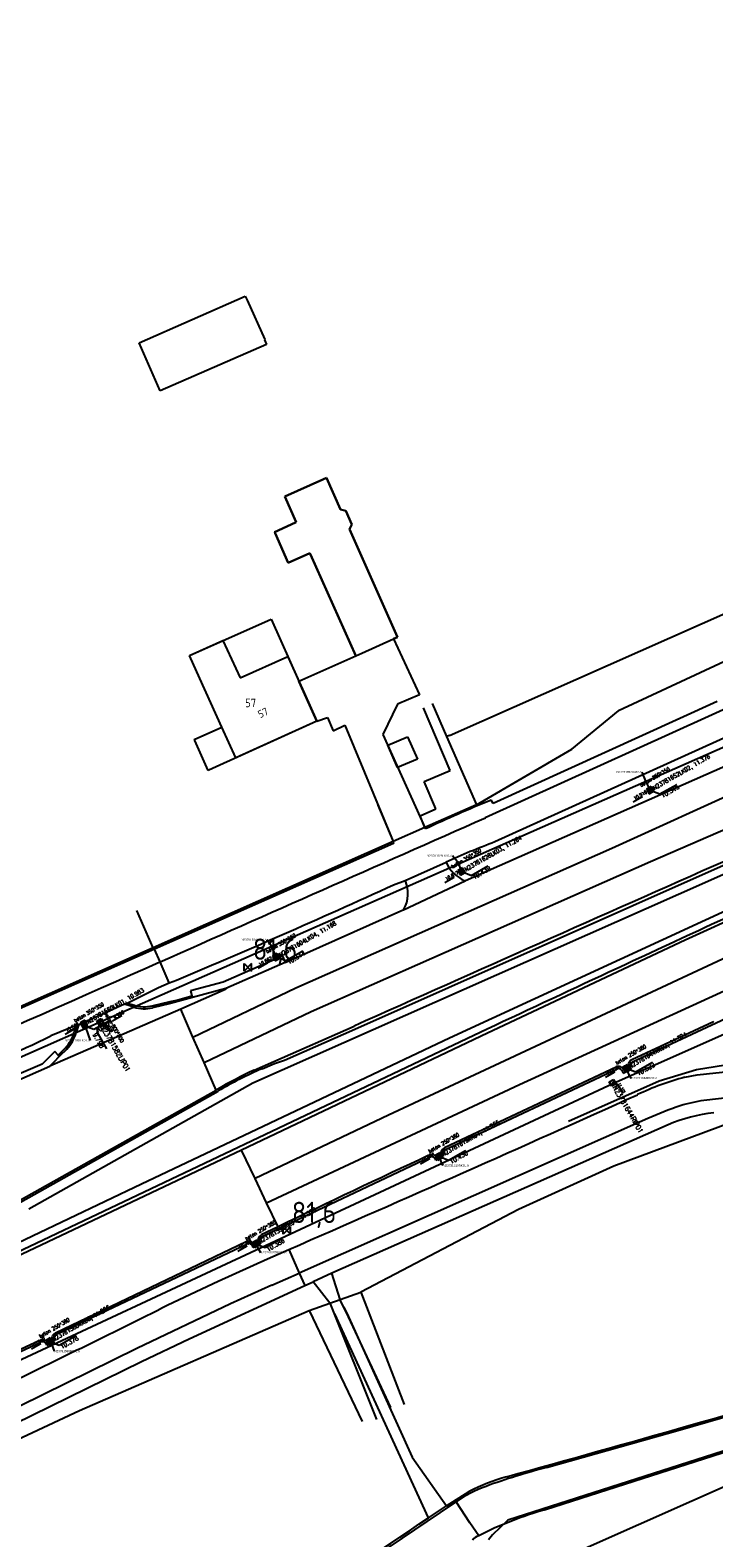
# Model space of a CAD drawing. Extents: x 145741 to 149421, y 457889 to 459999.
# Tile 17 of 84: x 146385 to 146465, y 458452 to 458628. Entities that reach past the tile are written whole.
import ezdxf
from ezdxf.enums import TextEntityAlignment as Align

# ---------------------------------------------------------------- set-up
doc = ezdxf.new("R2010")
doc.units = 0
doc.header["$LTSCALE"] = 4
doc.layers.get('0').update_dxf_attribs({"linetype": 'CONTINUOUS'})
doc.layers.add('alg_hulplijn_afstand', color=6, linetype='CONTINUOUS', plot=False)
for name, color, linetype in [('b_kal_riool__hwa_beton_300', 2, 'CONTINUOUS'), ('b_kal_riool__hwa_pvc_125', 2, 'CONTINUOUS'), ('b_kal_riool_hwa_bodemkolk_beton_250x380', 7, 'CONTINUOUS'), ('b_kal_riool_hwa_bodemkolk_beton_350x350', 7, 'CONTINUOUS'), ('b_kal_riool_hwa_bodemput_beton_400x400', 7, 'CONTINUOUS'), ('b_kal_riool_hwa_bodemput_beton_800x800', 7, 'CONTINUOUS'), ('b_rio_rwa_kolk_straat_beton @ 1', 3, 'CONTINUOUS'), ('b_rio_rwa_put_inspectie', 170, 'CONTINUOUS'), ('b_rio_txt_bob @ 1', 12, 'CONTINUOUS'), ('MC_MP_aansluit_nummer', 7, 'CONTINUOUS')]:
    doc.layers.add(name, color=color, linetype=linetype)
doc.styles.add('ISO', font='ISO')
doc.styles.add('MC', font='arial.ttf')
doc.styles.add('MUG_standaard', font='romans.shx', dxfattribs={"width": 0.85, "height": 2})
doc.styles.add('MUG_standaard_groot', font='romans.shx', dxfattribs={"width": 0.85, "height": 4})
doc.styles.get("Standard").update_dxf_attribs({"font": 'ISO'})
doc.linetypes.add('RASTER', pattern='A,0.25,-0.25,[150,BLOK.SHX,S=0.25,R=0,X=0,Y=0],-0.25,0.25', length=1)
doc.dimstyles.new('ISO-25', dxfattribs={"dimtxt": 2.5, "dimasz": 2.5, "dimexe": 1.25, "dimexo": 0.625, "dimtad": 1, "dimtxsty": 'Standard', "dimcen": 2.5, "dimadec": 0, "dimazin": 0, "dimtfac": 1, "dimtmove": 0, "dimatfit": 3, "dimfxl": 1, "dimarcsym": 0})

# ---------------------------------------------------------------- blocks, each defined once
blk = doc.blocks.new('kilometerpaal')
at = {"color": 0}
for p, q in [((-0.44, 0.44), (0.44, -0.44)), ((-0.44, -0.44), (-0.44, 0.44)), ((0.44, 0.44), (-0.44, -0.44)), ((0.44, -0.44), (0.44, 0.44))]:
    blk.add_line(p, q, dxfattribs=at)
at = {"color": 0, "style": 'ISO'}
blk.add_attdef('KILOMETERPAAL', (0.59, 0.87), '', height=2.5, dxfattribs=at)
blk = doc.blocks.new('b_rio_rwa_kolk_straat_beton')
for p, q in [((1.25, 1.25), (-1.25, 1.25)), ((-1.25, 1.25), (-1.25, -1.25)), ((-0.94, 0.63), (0.94, 0.63)), ((0.94, 0), (-0.94, 0)), ((1.25, -1.25), (1.25, 1.25)), ((-1.25, -1.25), (1.25, -1.25)), ((-0.94, -0.62), (0.94, -0.62))]:
    blk.add_line(p, q)
at = {"style": 'MUG_standaard', "width": 0.85}
blk.add_attdef('txt', text='', height=2, dxfattribs=at).set_placement((1.75, -0.01), align=Align.MIDDLE_LEFT)
blk = doc.blocks.new('b_kal_riool_hwa_bodemkolk_beton_250x380')
at = {"layer": 'b_kal_riool_hwa_bodemkolk_beton_250x380', "linetype": 'ByBlock', "lineweight": -2}
for p, q in [((-0.5, -0.5), (-0.5, 0.5)), ((-0.5, 0.5), (0, 0.5)), ((0, 0.5), (0.5, 0.5)), ((0, 0), (1.38, -1.73)), ((0.5, 0.5), (0.5, -0.5)), ((0.5, -0.5), (-0.5, -0.5))]:
    blk.add_line(p, q, dxfattribs=at)
blk.add_lwpolyline([(1.38, -1.73), (5.53, -1.77)], dxfattribs=at)
at = {"layer": 'b_kal_riool_hwa_bodemkolk_beton_250x380', "linetype": 'ByBlock', "lineweight": -2, "insert": (-1.35, 2.36), "char_height": 0.8, "attachment_point": 1, "style": 'MUG_standaard_groot'}
blk.add_mtext_dynamic_manual_height_columns('beton 250*380', width=8.1296, gutter_width=6.45, heights=[1.1], dxfattribs=at)
at = {"layer": 'b_kal_riool_hwa_bodemkolk_beton_250x380', "linetype": 'ByBlock', "lineweight": -2, "style": 'MUG_standaard', "width": 0.85}
blk.add_attdef('hoogte', (1.44, -2.79), '', height=1, dxfattribs=at)
blk = doc.blocks.new('b_rio_txt_bob')
at = {"layer": 'alg_hulplijn_afstand'}
blk.add_lwpolyline([(31.4, 0), (0, 0)], dxfattribs=at)
at = {"style": 'MUG_standaard', "width": 0.85}
blk.add_attdef('hoogte', (7.5, 2.5), '', height=10, dxfattribs=at)
blk.add_attdef('txt', text='', height=10, dxfattribs=at).set_placement((15.8, -15.8), align=Align.BOTTOM_CENTER)
blk = doc.blocks.new('b_rio_rwa_put_inspectie')
for points in [[(-1, 0, -0.414214), (0, 1), (-1, 1)], [(1, 1), (0, 1, -0.414214), (1, 0)]]:
    blk.add_hatch(color=256).paths.add_polyline_path(points)
h = blk.add_hatch(color=256)
h.paths.add_polyline_path([(-1, 0), (-1, -1), (0, -1, -0.414214)])
h.paths.add_polyline_path([(1, -1), (1, 0, -0.414214), (0, -1)])
for p, q in [((-1, 1), (1, 1)), ((-1, -1), (-1, 1)), ((0.74, 0.71), (1.37, 1.41)), ((1, 1), (1, -1)), ((1, -1), (-1, -1))]:
    blk.add_line(p, q)
blk.add_lwpolyline([(1.37, 1.41), (5.37, 1.41)])
blk.add_circle((0, 0), 1)
blk.add_point((0, 0))
blk.add_text('R', height=1).set_placement((0, 0), align=Align.MIDDLE_CENTER)
at = {"style": 'MUG_standaard', "width": 0.85}
blk.add_attdef('hoogte', (1.37, 1.51), '', height=1, dxfattribs=at)
blk.add_attdef('txt', text='', height=2, dxfattribs=at).set_placement((1.5, -0.01), align=Align.MIDDLE_LEFT)
blk = doc.blocks.new('b_kal_riool_hwa_bodemput_beton_800x800')
at = {"layer": 'b_kal_riool_hwa_bodemput_beton_800x800', "linetype": 'ByBlock', "lineweight": -2}
for p, q in [((-0.5, -0.5), (-0.5, 0.5)), ((-0.5, 0.5), (0, 0.5)), ((0, 0.5), (0.5, 0.5)), ((0, 0), (1.38, -1.73)), ((0.5, 0.5), (0.5, -0.5)), ((0.5, -0.5), (-0.5, -0.5))]:
    blk.add_line(p, q, dxfattribs=at)
blk.add_lwpolyline([(1.38, -1.73), (5.53, -1.77)], dxfattribs=at)
at = {"layer": 'b_kal_riool_hwa_bodemput_beton_800x800', "linetype": 'ByBlock', "lineweight": -2, "insert": (-1.35, 2.36), "char_height": 0.8, "attachment_point": 1, "style": 'MUG_standaard_groot'}
blk.add_mtext_dynamic_manual_height_columns('beton 800*800', width=8.7755, gutter_width=2.21, heights=[1.1], dxfattribs=at)
at = {"layer": 'b_kal_riool_hwa_bodemput_beton_800x800', "linetype": 'ByBlock', "lineweight": -2, "style": 'MUG_standaard', "width": 0.85}
blk.add_attdef('hoogte', (1.44, -2.79), '', height=1, dxfattribs=at)
blk = doc.blocks.new('b_kal_riool_hwa_bodemkolk_beton_350x350')
at = {"layer": 'b_kal_riool_hwa_bodemkolk_beton_350x350'}
blk.add_line((0, 0), (1.38, -1.73), dxfattribs=at)
blk.add_lwpolyline([(1.38, -1.73), (5.53, -1.77)], dxfattribs=at)
at = {"layer": 'b_kal_riool_hwa_bodemput_beton_400x400'}
for p, q in [((-0.5, 0.5), (0, 0.5)), ((-0.5, 0.5), (-0.5, -0.5)), ((0, 0.5), (0.5, 0.5)), ((0.5, 0.5), (0.5, -0.5)), ((0.5, -0.5), (-0.5, -0.5))]:
    blk.add_line(p, q, dxfattribs=at)
at = {"layer": 'b_kal_riool_hwa_bodemkolk_beton_350x350'}
note = blk.add_mtext_dynamic_manual_height_columns('beton ', width=0.8, gutter_width=2.21, heights=[1.1, 0], dxfattribs=dict(at, insert=(-1.35, 2.36), char_height=0.8, attachment_point=1, style='MUG_standaard_groot'))
for column, words in zip(note.columns.linked_columns, ['350*350']):
    column.text = words
at = {"layer": 'b_kal_riool_hwa_bodemkolk_beton_350x350', "style": 'MUG_standaard', "width": 0.85}
blk.add_attdef('hoogte', (1.44, -2.79), '', height=1, dxfattribs=at)
blk = doc.blocks.new('MC_MP_100')
at = {"color": 1}
for p, q in [((-0.1, 0), (0.1, 0)), ((0, -0.1), (0, 0.1))]:
    blk.add_line(p, q, dxfattribs=at)
blk.add_circle((0, 0), 0.5)
at = {"style": 'MC', "flags": 1}
for tag, p in [('$POINTNRA', (0.6, 2.5)), ('$POINTNR', (0.6, 1.3)), ('$DESCR', (0.6, 0.1)), ('$GROUP', (0.6, -1.1))]:
    blk.add_attdef(tag, p, '', height=1, dxfattribs=at)

msp = doc.modelspace()

# ---------------------------------------------------------------- linework, layer by layer
at = {"linetype": 'Continuous'}
for p, q in [((146397.46, 458591.73), (146409.9, 458597.19)), ((146409.9, 458597.19), (146410.11, 458596.75)), ((146410.11, 458596.75), (146412.19, 458592.11)), ((146399.93, 458586.1), (146397.46, 458591.73)), ((146412.37, 458591.55), (146399.93, 458586.1)), ((146412.19, 458592.11), (146412.13, 458592.09)), ((146412.13, 458592.09), (146412.37, 458591.55)), ((146414.52, 458573.7), (146419, 458575.71)), ((146419, 458575.71), (146419.41, 458575.89)), ((146419.41, 458575.89), (146421.06, 458572.19)), ((146415.87, 458570.69), (146414.52, 458573.7)), ((146421.06, 458572.19), (146421.67, 458572.02)), ((146421.67, 458572.02), (146422.38, 458570.43)), ((146413.31, 458569.55), (146415.29, 458570.43)), ((146413.38, 458569.4), (146413.31, 458569.55)), ((146414.92, 458565.95), (146413.38, 458569.4)), ((146415.29, 458570.43), (146415.87, 458570.69)), ((146422.38, 458570.43), (146422.1, 458569.87)), ((146422.1, 458569.87), (146427.75, 458557.24)), ((146417.48, 458567.09), (146414.92, 458565.95)), ((146417.56, 458566.91), (146417.48, 458567.09)), ((146422.86, 458555.05), (146417.56, 458566.91)), ((146433.83, 458545.71), (146467.24, 458560.52)), ((146403.37, 458555.07), (146412.92, 458559.35)), ((146412.92, 458559.35), (146416.18, 458552.07)), ((146423.55, 458555.36), (146427.26, 458557.02)), ((146427.75, 458557.24), (146427.26, 458557.02)), ((146427.26, 458557.02), (146430.32, 458550.48)), ((146471.67, 458556.97), (146453.64, 458548.59)), ((146422.86, 458555.05), (146423.55, 458555.36)), ((146404.58, 458552.37), (146403.37, 458555.07)), ((146416.18, 458552.07), (146422.86, 458555.05)), ((146407.16, 458546.68), (146404.58, 458552.37)), ((146418.29, 458547.36), (146416.18, 458552.07)), ((146430.32, 458550.48), (146427.73, 458549.38)), ((146438.04, 458536.06), (146469.52, 458550.39)), ((146427.73, 458549.38), (146426.04, 458545.8)), ((146465.22, 458549.68), (146438.95, 458537.71)), ((146448.19, 458544.09), (146453.64, 458548.59)), ((146408.8, 458543.06), (146407.16, 458546.68)), ((146418.29, 458547.36), (146408.8, 458543.06)), ((146418.29, 458547.36), (146419.54, 458547.81)), ((146419.54, 458547.81), (146420.19, 458546.25)), ((146420.19, 458546.25), (146421.57, 458546.89)), ((146421.57, 458546.89), (146427.22, 458533.25)), ((146470.68, 458547.51), (146439.17, 458533.21)), ((146426.04, 458545.8), (146430.93, 458534.9)), ((146433.83, 458545.71), (146433.49, 458545.56)), ((146433.49, 458545.56), (146437, 458537.57)), ((146435.73, 458528.68), (146474.12, 458545.66)), ((146503.33, 458545.97), (146464.11, 458528.59)), ((146437, 458537.57), (146448.19, 458544.09)), ((146457.39, 458530.91), (146487.45, 458543.95)), ((146452.87, 458532.47), (146471.01, 458540.73)), ((146437, 458537.57), (146430.93, 458534.9)), ((146438.95, 458537.71), (146438.73, 458538.12)), ((146433.82, 458510.26), (146490.47, 458536.33)), ((146430.93, 458534.9), (146427.22, 458533.25)), ((146431.01, 458534.74), (146430.93, 458534.9)), ((146490.98, 458535.23), (146461.48, 458521.68)), ((146427.22, 458533.25), (146399.11, 458520.81)), ((146427.28, 458533.04), (146399.24, 458520.64)), ((146427.22, 458533.25), (146427.28, 458533.04)), ((146434.02, 458524.14), (146452.87, 458532.47)), ((146422.75, 458511.26), (146466.31, 458530.66)), ((146428.66, 458528.69), (146433.44, 458530.84)), ((146431.78, 458519.6), (146457.39, 458530.91)), ((146464.11, 458528.59), (146410.78, 458504.94)), ((146427.29, 458528.19), (146428.66, 458528.69)), ((146428.46, 458525.27), (146435.67, 458528.65)), ((146435.67, 458528.65), (146435.73, 458528.68)), ((146481.58, 458526.83), (146426.69, 458501.17)), ((146414.58, 458519.09), (146428.48, 458525.31)), ((146428.48, 458525.31), (146428.46, 458525.27)), ((146415.83, 458516.11), (146434.02, 458524.14)), ((146461.48, 458521.68), (146438.28, 458510.78)), ((146442.06, 458504.79), (146481.15, 458522.7)), ((146399.11, 458520.81), (146375.08, 458510.15)), ((146399.24, 458520.64), (146375.17, 458509.99)), ((146399.9, 458519.16), (146399.24, 458520.64)), ((146414.26, 458519.82), (146407.3, 458516.76)), ((146414.26, 458519.82), (146414.58, 458519.09)), ((146400.99, 458516.68), (146399.9, 458519.16)), ((146414.58, 458519.09), (146407.62, 458516.03)), ((146417.62, 458513.35), (146431.78, 458519.6)), ((146399.71, 458516.14), (146400.99, 458516.68)), ((146407.3, 458516.76), (146403.46, 458515.76)), ((146396.05, 458514.33), (146399.71, 458516.14)), ((146398.97, 458513.99), (146401.08, 458514.49)), ((146401.08, 458514.49), (146401.86, 458514.68)), ((146403.69, 458514.97), (146401.14, 458514.28)), ((146401.86, 458514.68), (146403.63, 458515.18)), ((146407.65, 458515.95), (146402.33, 458513.62)), ((146403.46, 458515.76), (146403.63, 458515.18)), ((146403.63, 458515.18), (146403.69, 458514.97)), ((146407.62, 458516.03), (146403.69, 458514.97)), ((146403.76, 458510.34), (146415.83, 458516.11)), ((146407.62, 458516.03), (146407.65, 458515.95)), ((146402.33, 458513.62), (146386.98, 458506.92)), ((146395.72, 458514.19), (146390.35, 458511.75)), ((146395.72, 458514.19), (146396.05, 458514.33)), ((146396.85, 458513.85), (146395.72, 458514.19)), ((146396.05, 458514.33), (146396.89, 458514.09)), ((146401.14, 458514.28), (146399.02, 458513.78)), ((146403.76, 458510.34), (146402.33, 458513.62)), ((146405.06, 458507.36), (146417.62, 458513.35)), ((146455.3, 458507.42), (146467.45, 458513.08)), ((146438.25, 458511.25), (146376.17, 458481.77)), ((146390.06, 458511.71), (146387.11, 458510.47)), ((146390.06, 458511.71), (146389.83, 458510.93)), ((146390.35, 458511.75), (146390.06, 458511.71)), ((146390.35, 458511.75), (146390.08, 458510.86)), ((146413.23, 458507.46), (146422.65, 458511.62)), ((146414.5, 458507.63), (146422.75, 458511.26)), ((146464.81, 458512.14), (146455.2, 458507.65)), ((146464.84, 458512.1), (146464.81, 458512.14)), ((146397.72, 458493.11), (146433.82, 458510.26)), ((146405.06, 458507.36), (146403.76, 458510.34)), ((146438.28, 458510.78), (146409.46, 458497.09)), ((146387.55, 458508.64), (146386.09, 458507.17)), ((146388.13, 458508.08), (146387.4, 458507.34)), ((146387.97, 458508.23), (146387.55, 458508.64)), ((146388.69, 458508.95), (146387.97, 458508.23)), ((146388.13, 458508.08), (146387.97, 458508.23)), ((146388.96, 458508.92), (146388.13, 458508.08)), ((146388.81, 458509.08), (146388.69, 458508.95)), ((146406.47, 458504.13), (146405.06, 458507.36)), ((146410.93, 458506.47), (146413.23, 458507.46)), ((146413.31, 458507.24), (146414.5, 458507.63)), ((146379.86, 458503.79), (146386.98, 458506.92)), ((146386.09, 458507.17), (146382.81, 458505.75)), ((146387.4, 458507.34), (146386.98, 458506.92)), ((146411.86, 458506.62), (146413.31, 458507.24)), ((146453.37, 458506.82), (146433.24, 458497.33)), ((146433.36, 458497.17), (146453.48, 458506.6)), ((146453.99, 458506.51), (146454.21, 458506.12)), ((146454.21, 458506.12), (146455.17, 458506.56)), ((146454.83, 458506.69), (146454.33, 458506.45)), ((146461.42, 458505.62), (146462.88, 458505.9)), ((146462.88, 458505.9), (146466.91, 458506.33)), ((146349.86, 458472.33), (146406.47, 458504.13)), ((146349.97, 458472.14), (146406.7, 458504.01)), ((146410.78, 458504.94), (146384.51, 458490.14)), ((146406.47, 458504.13), (146406.6, 458504.2)), ((146412.4, 458490.91), (146442.06, 458504.79)), ((146467.1, 458503.28), (146463.64, 458502.9)), ((146426.69, 458501.17), (146411.05, 458493.74)), ((146457.09, 458500.78), (146416.22, 458482.67)), ((146468.35, 458500.86), (146453.1, 458495.21)), ((146459.48, 458500.06), (146420.03, 458482.65)), ((146409.46, 458497.09), (146376.42, 458481.41)), ((146411.05, 458493.74), (146409.46, 458497.09)), ((146411.85, 458486.95), (146431.5, 458496.27)), ((146432.24, 458495.89), (146433.1, 458496.33)), ((146432.9, 458496.37), (146432.41, 458496.15)), ((146453.1, 458495.21), (146441.92, 458490.11)), ((146412.4, 458490.91), (146411.05, 458493.74)), ((146375.76, 458482.68), (146397.72, 458493.11)), ((146413.74, 458488.08), (146412.4, 458490.91)), ((146441.92, 458490.11), (146423.46, 458480.44)), ((146413.74, 458488.08), (146411.76, 458487.13)), ((146410.01, 458486.31), (146387.63, 458475.62)), ((146387.7, 458475.45), (146410.1, 458486.11)), ((146410.8, 458485.67), (146411.69, 458486.05)), ((146411.47, 458486.1), (146411, 458485.92)), ((146412.51, 458484.35), (146415, 458485.43)), ((146415, 458485.43), (146416.22, 458482.67)), ((146406.7, 458481.7), (146412.51, 458484.35)), ((146412.99, 458481.24), (146416.22, 458482.67)), ((146416.22, 458482.67), (146416.89, 458481.21)), ((146420.03, 458482.65), (146417.85, 458481.65)), ((146421.02, 458479.57), (146420.03, 458482.65)), ((146400.81, 458478.93), (146406.7, 458481.7)), ((146403.3, 458474.96), (146416.89, 458481.21)), ((146412.99, 458481.24), (146408.17, 458479.05)), ((146416.89, 458481.21), (146417.85, 458481.65)), ((146419.82, 458479.14), (146417.85, 458481.65)), ((146417.4, 458478.28), (146419.82, 458479.14)), ((146419.82, 458479.14), (146421.02, 458479.57)), ((146421.02, 458479.57), (146423.46, 458480.44)), ((146390.47, 458466.55), (146417.4, 458478.28)), ((146408.17, 458479.05), (146397.18, 458473.84)), ((146397.18, 458473.84), (146379.24, 458464.99)), ((146385.8, 458474.77), (146380.21, 458472.18)), ((146380.27, 458471.96), (146385.88, 458474.56)), ((146386.63, 458474.2), (146387.51, 458474.64)), ((146387.29, 458474.65), (146386.75, 458474.42)), ((146397.72, 458472.29), (146403.3, 458474.96)), ((146379.72, 458463.45), (146397.72, 458472.29)), ((146483.53, 458470.76), (146460.87, 458464.25)), ((146484.93, 458467.68), (146445.11, 458454.91)), ((146360.35, 458452.47), (146390.47, 458466.55)), ((146460.87, 458464.25), (146445.22, 458459.85)), ((146434.2, 458455.56), (146403.8, 458435.14)), ((146436.24, 458453.4), (146434.61, 458455.84)), ((146437.27, 458451.87), (146436.24, 458453.4))]:
    msp.add_line(p, q, dxfattribs=at)
for p, q in [((146419, 458575.71), (146414.52, 458573.7)), ((146419.41, 458575.89), (146419, 458575.71)), ((146421.06, 458572.19), (146419.41, 458575.89)), ((146414.52, 458573.7), (146415.87, 458570.69)), ((146421.67, 458572.02), (146421.06, 458572.19)), ((146422.38, 458570.43), (146421.67, 458572.02)), ((146415.29, 458570.43), (146413.31, 458569.55)), ((146413.31, 458569.55), (146413.38, 458569.4)), ((146413.38, 458569.4), (146414.92, 458565.95)), ((146415.87, 458570.69), (146415.29, 458570.43)), ((146422.1, 458569.87), (146422.38, 458570.43)), ((146427.75, 458557.24), (146422.1, 458569.87)), ((146414.92, 458565.95), (146417.48, 458567.09)), ((146417.48, 458567.09), (146417.56, 458566.91)), ((146417.56, 458566.91), (146422.86, 458555.05)), ((146423.55, 458555.36), (146427.26, 458557.03)), ((146427.26, 458557.03), (146427.75, 458557.24)), ((146403.37, 458555.07), (146403.44, 458555.1)), ((146403.44, 458555.1), (146407.27, 458556.84)), ((146407.27, 458556.84), (146409.28, 458552.46)), ((146422.86, 458555.05), (146423.55, 458555.36)), ((146404.58, 458552.37), (146403.37, 458555.07)), ((146409.28, 458552.46), (146414.88, 458554.96)), ((146414.88, 458554.96), (146414.93, 458554.84)), ((146414.93, 458554.84), (146416.8, 458550.69)), ((146407.16, 458546.68), (146404.58, 458552.37)), ((146416.8, 458550.69), (146418.29, 458547.36)), ((146433.91, 458541.6), (146430.8, 458548.95)), ((146431.79, 458549.43), (146433.49, 458545.56)), ((146403.91, 458545.21), (146407.16, 458546.68)), ((146418.29, 458547.36), (146405.61, 458541.62)), ((146403.99, 458545.1), (146403.91, 458545.21)), ((146405.55, 458541.59), (146403.99, 458545.1)), ((146426.62, 458544.55), (146428.93, 458545.54)), ((146427.76, 458541.94), (146426.62, 458544.55)), ((146428.93, 458545.54), (146430.07, 458542.93)), ((146430.07, 458542.93), (146427.76, 458541.94)), ((146405.61, 458541.62), (146405.55, 458541.59)), ((146430.86, 458540.29), (146433.91, 458541.6)), ((146432.22, 458537.09), (146430.86, 458540.29)), ((146425.44, 458537.54), (146427.22, 458533.25)), ((146430.41, 458536.29), (146432.22, 458537.09)), ((146430.93, 458534.9), (146430.41, 458536.29)), ((146399.11, 458520.81), (146397.17, 458525.19)), ((146419.9, 458479.04), (146419.82, 458479.14)), ((146421.03, 458479.54), (146421.02, 458479.57)), ((146421.98, 458477.52), (146421.03, 458479.54)), ((146423.46, 458480.44), (146428.51, 458467.24)), ((146417.4, 458478.28), (146423.59, 458465.27)), ((146425.33, 458465.49), (146419.9, 458479.04)), ((146431.38, 458453.97), (146420.38, 458477.87)), ((146421.45, 458478.68), (146421.98, 458477.52)), ((146421.98, 458477.52), (146429.47, 458461.09)), ((146426.97, 458466.92), (146421.98, 458477.52)), ((146484.45, 458467.73), (146440.66, 458453.71)), ((146485.24, 458466.14), (146449.4, 458450.23)), ((146429.47, 458461.09), (146433.48, 458455.38)), ((146433.48, 458455.38), (146436.15, 458457.05)), ((146431.38, 458453.97), (146433.48, 458455.38)), ((146440.66, 458453.71), (146438.9, 458451.96)), ((146438.9, 458451.96), (146438.42, 458451.38))]:
    msp.add_line(p, q)
at = {"linetype": 'RASTER', "lineweight": -3}
for p, q in [((146458.41, 458505.2), (146462.78, 458506.54)), ((146462.78, 458506.54), (146467.18, 458507.25)), ((146447.79, 458500.47), (146458.41, 458505.2))]:
    msp.add_line(p, q, dxfattribs=at)
at = {"linetype": 'Continuous'}
for centre, radius, start, end in [((146490.45, 458409.59), 138.54, 111.9179, 115.4055), ((79603.59, 609330.66), 164941.98, 293.8891541, 293.9036479), ((146468.12, 458455.22), 83.19, 110.3653, 114.6401), ((150662.87, 449034.11), 10382.81, 113.840839, 114.103681), ((146437.19, 458532.45), 4.09, 203.1693, 248.1526), ((146425.16, 458527.18), 3.81, 330.6933, 23.2294), ((146078.88, 459288.26), 836.12, 292.65883, 294.62621), ((148576.53, 453957.64), 5030.67, 114.77069, 115.15383), ((91225.8, 583104.57), 136256.03, 293.8358365, 293.8867126), ((146398.05, 458517.6), 3.94, 252.2322, 284.1732), ((146398.07, 458517.43), 3.54, 250.4528, 284.5896), ((146385.71, 458512), 4.26, 316.6468, 345.4069), ((146272.63, 458749.77), 265.28, 292.7913, 295.5658), ((146385.18, 458512.39), 5.13, 317.5453, 342.6335), ((146455.49, 458506.99), 0.724, 113.4724, 204.7546), ((146455.53, 458506.95), 0.531, 116.0397, 225.9464), ((146436.3, 458452.68), 59.47, 115.2502, 119.9647), ((146432.07, 458460.36), 50.49, 113.5944, 120.1645), ((146453.67, 458506.18), 0.713, 22.7168, 114.759), ((146453.67, 458506.18), 0.461, 45.4153, 114.8718), ((146469.74, 458474.58), 32.14, 105.0011, 115.5216), ((144891.16, 461973.9), 3806.77, 293.5967, 294.27002), ((146471.04, 458470.86), 33.01, 107.9223, 114.9844), ((146465.83, 458486.99), 16.06, 97.8289, 107.9605), ((146467.3, 458481.03), 20.58, 96.8933, 112.3494), ((146433.53, 458496.69), 0.703, 113.7939, 206.7396), ((146433.64, 458496.63), 0.614, 117.2959, 208.5178), ((147026.71, 457216.65), 1411.49, 114.9442, 115.73924), ((146431.77, 458495.84), 0.712, 25.8615, 117.8349), ((146431.74, 458495.81), 0.509, 8.4617, 117.4188), ((146410.26, 458485.51), 0.842, 29.1787, 107.4387), ((146410.29, 458485.63), 0.519, 5.0861, 111.0644), ((146412.12, 458486.47), 0.752, 119.1482, 209.815), ((146412.2, 458486.43), 0.634, 124.0052, 215.8914), ((145662.79, 459954.37), 1649.73, 295.79167, 296.5743), ((146387.93, 458474.97), 0.722, 115.3123, 206.7305), ((146386.12, 458474.17), 0.681, 21.1629, 118.2766), ((146386.09, 458474.05), 0.557, 15.5367, 112.2573), ((146387.91, 458474.97), 0.523, 113.5667, 218.7287), ((146462.58, 458391.28), 70.74, 104.2021, 110.2167), ((146443.84, 458442.25), 16.43, 110.3236, 124.201), ((146442.23, 458444.54), 13.63, 124.0172, 126.0815), ((146456.37, 458414.32), 42.13, 105.5057, 116.9635), ((146437.71, 458450.42), 1.52, 106.8538, 141.4091)]:
    msp.add_arc(centre, radius, start, end, dxfattribs=at)
for centre, radius, start, end in [((145563.08, 461623.73), 3284.33, 285.49548, 286.27062), ((146447.66, 458434.38), 25.43, 106.2957, 116.8996), ((144364.34, 461516.67), 3694.97, 303.34675, 304.0157)]:
    msp.add_arc(centre, radius, start, end)
at = {"layer": 'b_kal_riool__hwa_beton_300'}
for points in [[(146263.8, 458413.2, 10.69), (146377.27, 458469.6, 11.22), (146453.07, 458504.94, 11.36), (146522.21, 458535.66, 11.9), (146591.62, 458566.52, 11.77), (146606.92, 458573.31, 11.98), (146612.21, 458578.66, 11.99), (146675.47, 458606.95, 12.18), (146684.52, 458607.96, 12.18), (146729.95, 458628.23, 12.09), (146799.07, 458659.88, 12.18), (146868.82, 458693.21, 12.53), (146935.45, 458726.14, 12.79), (147002.77, 458761.14, 13.01), (147070.05, 458797.25, 13), (147135.14, 458832.84, 12.87), (147192.4, 458865.69, 13.35), (147272.88, 458913.08, 13.57)], [(146324.99, 458482.09, 10.77), (146392.89, 458512.13, 11.01), (146500.23, 458559.46, 11.6)]]:
    msp.add_polyline3d(points, dxfattribs=at)
for p in [(146392.89, 458512.13, 11.01), (146453.07, 458504.94, 11.36)]:
    msp.add_point(p, dxfattribs=at)
at = {"layer": 'b_kal_riool__hwa_pvc_125'}
for points in [[(146457.3, 458539.49, 11.36), (146456.87, 458540.34, 11.36)], [(146435.21, 458529.91, 11.25), (146434.93, 458530.67, 11.24)], [(146413.45, 458519.97, 11.13), (146412.95, 458520.98, 11.12)], [(146391.04, 458511.74, 10.98), (146391.21, 458511.39, 11.01)], [(146454.58, 458506.53, 11.32), (146454.95, 458505.77, 11.46)], [(146432.66, 458496.16, 11.35), (146432.91, 458495.54, 11.37)], [(146411.2, 458485.95, 11.26), (146411.42, 458485.53, 11.36)], [(146387.02, 458474.5, 11.19), (146387.21, 458474.24, 11.3)]]:
    msp.add_polyline3d(points, dxfattribs=at)
for p in [(146456.87, 458540.34, 11.36), (146457.3, 458539.49, 11.36), (146434.93, 458530.67, 11.24), (146435.21, 458529.91, 11.25), (146412.95, 458520.98, 11.12), (146413.45, 458519.97, 11.13), (146391.04, 458511.74, 10.98), (146391.21, 458511.39, 11.01), (146454.58, 458506.53, 11.32), (146454.92, 458505.82, 11.45), (146432.66, 458496.16, 11.35), (146432.95, 458495.44, 11.37), (146411.2, 458485.95, 11.26), (146411.46, 458485.45, 11.36), (146387.02, 458474.5, 11.19), (146387.25, 458474.19, 11.3)]:
    msp.add_point(p, dxfattribs=at)

# ---------------------------------------------------------------- block references
for p in [(146410.2, 458518.52), (146414.76, 458487.66)]:
    msp.add_blockref('kilometerpaal', p).add_auto_attribs({'KILOMETERPAAL': '81,6'})
at = {"layer": 'b_kal_riool_hwa_bodemkolk_beton_250x380', "xscale": 0.55, "yscale": 0.55, "zscale": 0.55, "rotation": 29.99999999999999}
for p, values in [((146454.52, 458506.71, 10.52), {'hoogte': '10.522'}), ((146432.59, 458496.36, 10.44), {'hoogte': '10.436'}), ((146411.1, 458486.1, 10.39), {'hoogte': '10.386'}), ((146386.93, 458474.66, 10.38), {'hoogte': '10.378'})]:
    msp.add_blockref('b_kal_riool_hwa_bodemkolk_beton_250x380', p, dxfattribs=at).add_auto_attribs(values)
at = {"layer": 'b_kal_riool_hwa_bodemkolk_beton_350x350', "xscale": 0.55, "yscale": 0.55, "zscale": 0.55, "rotation": 29.99999999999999}
for p, values in [((146457.37, 458539.28, 10.54), {'hoogte': '10.545'}), ((146435.27, 458529.73, 10.44), {'hoogte': '10.439'}), ((146413.53, 458519.77, 10.31), {'hoogte': '10.314'}), ((146391.02, 458511.69, 10.22), {'hoogte': '10.221'})]:
    msp.add_blockref('b_kal_riool_hwa_bodemkolk_beton_350x350', p, dxfattribs=at).add_auto_attribs(values)
at = {"layer": 'b_kal_riool_hwa_bodemput_beton_800x800', "xscale": 0.55, "yscale": 0.55, "zscale": 0.55, "rotation": 300.0000000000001}
msp.add_blockref('b_kal_riool_hwa_bodemput_beton_800x800', (146392.93, 458512.08, 9.8), dxfattribs=at).add_auto_attribs({'hoogte': '9.798'})
at = {"layer": 'b_rio_rwa_kolk_straat_beton @ 1', "xscale": 0.25, "yscale": 0.25, "zscale": 0.25, "rotation": 30}
for p, values in [((146457.35, 458539.29, 11.38), {'txt': 'N23781652LK02, 11.376'}), ((146435.26, 458529.75, 11.26), {'txt': 'N23781628LK03, 11.264'}), ((146413.52, 458519.72, 11.17), {'txt': 'N23781604LK04, 11.168'}), ((146390.98, 458511.88, 10.98), {'txt': 'N23781580LK01, 10.983'}), ((146454.54, 458506.65, 11.32), {'txt': 'N23781644RK02, 11.324'}), ((146432.59, 458496.34, 11.27), {'txt': 'N23781619RK01, 11.265'}), ((146411.12, 458486.11, 11.23), {'txt': 'N23781597RK04, 11.226'}), ((146386.92, 458474.64, 11.21), {'txt': 'N23781580RK03, 11.206'})]:
    msp.add_blockref('b_rio_rwa_kolk_straat_beton', p, dxfattribs=at).add_auto_attribs(values)
at = {"layer": 'b_rio_rwa_put_inspectie', "xscale": 0.3, "yscale": 0.3, "zscale": 0.3, "rotation": 300.0000000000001}
for p, values in [((146392.9, 458512.09, 11.04), {'hoogte': '11.039', 'txt': 'N23781582LIP01'}), ((146452.97, 458504.97, 11.37), {'hoogte': '11.372', 'txt': 'N23781644RIP01'})]:
    msp.add_blockref('b_rio_rwa_put_inspectie', p, dxfattribs=at).add_auto_attribs(values)
at = {"layer": 'b_rio_txt_bob @ 1'}
ref = msp.add_blockref('b_rio_txt_bob', (146455.37, 458537.86, 10.92), dxfattribs=dict(at, xscale=0.04, yscale=0.04, zscale=0.04, rotation=30))
ref.add_attrib('hoogte', '10.916', (146455.58, 458538.1, 10.92), dxfattribs={"layer": '0', "height": 0.4, "rotation": 30, "style": 'MUG_standaard', "width": 0.85})
ref = msp.add_blockref('b_rio_txt_bob', (146433.28, 458528.42, 10.82), dxfattribs=dict(at, xscale=0.04, yscale=0.04, zscale=0.04, rotation=30))
ref.add_attrib('hoogte', '10.817', (146433.49, 458528.66, 10.82), dxfattribs={"layer": '0', "height": 0.4, "rotation": 30, "style": 'MUG_standaard', "width": 0.85})
ref = msp.add_blockref('b_rio_txt_bob', (146411.42, 458518.39, 10.66), dxfattribs=dict(at, xscale=0.04, yscale=0.04, zscale=0.04, rotation=30))
ref.add_attrib('hoogte', '10.662', (146411.63, 458518.62, 10.66), dxfattribs={"layer": '0', "height": 0.4, "rotation": 30, "style": 'MUG_standaard', "width": 0.85})
ref = msp.add_blockref('b_rio_txt_bob', (146394.34, 458512.21, 10), dxfattribs=dict(at, xscale=0.04, yscale=0.04, zscale=0.04, rotation=30))
ref.add_attrib('hoogte', '9.996', (146394.55, 458512.45, 10), dxfattribs={"layer": '0', "height": 0.4, "rotation": 30, "style": 'MUG_standaard', "width": 0.85})
ref = msp.add_blockref('b_rio_txt_bob', (146388.78, 458510.64, 10.57), dxfattribs=dict(at, xscale=0.04, yscale=0.04, zscale=0.04, rotation=30))
ref.add_attrib('hoogte', '10.568', (146388.99, 458510.87, 10.57), dxfattribs={"layer": '0', "height": 0.4, "rotation": 30, "style": 'MUG_standaard', "width": 0.85})
ref = msp.add_blockref('b_rio_txt_bob', (146452.13, 458505.61, 10.88), dxfattribs=dict(at, xscale=0.04, yscale=0.04, zscale=0.04, rotation=30))
ref.add_attrib('hoogte', '10.879', (146452.34, 458505.84, 10.88), dxfattribs={"layer": '0', "height": 0.4, "rotation": 30, "style": 'MUG_standaard', "width": 0.85})
ref = msp.add_blockref('b_rio_txt_bob', (146430.45, 458495.44, 10.8), dxfattribs=dict(at, xscale=0.04, yscale=0.04, zscale=0.04, rotation=30))
ref.add_attrib('hoogte', '10.804', (146430.66, 458495.67, 10.8), dxfattribs={"layer": '0', "height": 0.4, "rotation": 30, "style": 'MUG_standaard', "width": 0.85})
ref = msp.add_blockref('b_rio_txt_bob', (146409.04, 458485.21, 10.76), dxfattribs=dict(at, xscale=0.04, yscale=0.04, zscale=0.04, rotation=30))
ref.add_attrib('hoogte', '10.763', (146409.25, 458485.45, 10.76), dxfattribs={"layer": '0', "height": 0.4, "rotation": 30, "style": 'MUG_standaard', "width": 0.85})
ref = msp.add_blockref('b_rio_txt_bob', (146384.83, 458473.74, 10.74), dxfattribs=dict(at, xscale=0.04, yscale=0.04, zscale=0.04, rotation=30))
ref.add_attrib('hoogte', '10.742', (146385.04, 458473.98, 10.74), dxfattribs={"layer": '0', "height": 0.4, "rotation": 30, "style": 'MUG_standaard', "width": 0.85})
at = {"layer": 'MC_MP_aansluit_nummer', "xscale": 0.1, "yscale": 0.1, "zscale": 0.1}
for p in [(146456.87, 458540.34, 11.36), (146434.93, 458530.67, 11.24), (146412.95, 458520.98, 11.12), (146391.21, 458511.39, 11.01), (146454.95, 458505.77, 11.46), (146432.91, 458495.54, 11.32), (146411.42, 458485.53, 11.29), (146387.21, 458474.24, 11.24)]:
    msp.add_blockref('MC_MP_100', p, dxfattribs=at)

# ---------------------------------------------------------------- texts
msp.add_text('57', height=1).set_placement((146409.88, 458549.01))
at = {"style": 'ISO'}
msp.add_text('57', height=0.9, rotation=24.4, dxfattribs=at).set_placement((146411.98, 458548.35), align=Align.MIDDLE_CENTER)
at = {"layer": 'MC_MP_aansluit_nummer', "char_height": 0.25, "style": 'MC'}
for s, insert, attachment_point in [('N23781652LK02.A', (146456.37, 458541.41, 11.42), 6), ('N23781628LK03.A', (146434.15, 458531.6, 11.29), 6), ('N23781604LK04.A', (146412.38, 458521.75, 11.06), 6), ('N23781580LK01.A', (146391.67, 458509.95, 11.02), 6), ('N23781644RK02.A', (146455.18, 458505.53, 11.45), 4), ('N23781619RK01.A', (146433.11, 458495.27, 11.37), 4), ('N23781597RK04.A', (146411.72, 458485.09, 11.36), 4), ('N23781580RK03.A', (146387.52, 458473.51, 11.3), 4)]:
    msp.add_mtext(s, dxfattribs=dict(at, insert=insert, attachment_point=attachment_point))

# ---------------------------------------------------------------- leaders
at = {"layer": 'MC_MP_aansluit_nummer', "annotation_type": 0, "has_hookline": 1}
for points, hookline_direction, text_width in [([(146456.87, 458540.34, 11.42), (146456.42, 458541.41, 11.42)], 1, 2.93), ([(146434.93, 458530.67, 11.29), (146434.2, 458531.6, 11.29)], 1, 2.93), ([(146412.95, 458520.98, 11.06), (146412.43, 458521.75, 11.06)], 1, 2.93), ([(146391.21, 458511.39, 11.02), (146391.72, 458509.95, 11.02)], 1, 2.93), ([(146454.95, 458505.77, 11.45), (146455.13, 458505.53, 11.45)], 0, 2.98), ([(146432.91, 458495.54, 11.37), (146433.06, 458495.27, 11.37)], 0, 2.98), ([(146411.42, 458485.53, 11.36), (146411.67, 458485.09, 11.36)], 0, 2.98), ([(146387.21, 458474.24, 11.3), (146387.47, 458473.51, 11.3)], 0, 2.98)]:
    msp.add_leader(points, dimstyle='ISO-25', override={"dimtxt": 0.1, "dimasz": 0, "dimgap": 0.05, "dimtad": 0, "dimtxsty": 'MC'}, dxfattribs=dict(at, hookline_direction=hookline_direction, text_width=text_width))

doc.saveas('drawing.dxf')
